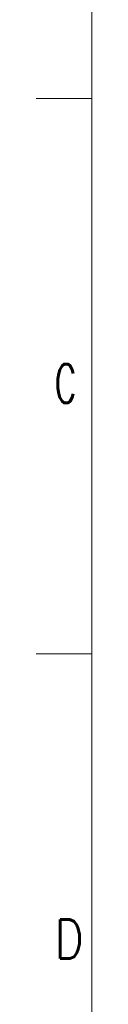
# Model space of a CAD drawing. Header units: inches. Extents: x 0 to 23760, y -13 to 16800.
# Tile 63 of 209: x 0 to 200, y 9139 to 12684. Entities that reach past the tile are written whole.
import ezdxf

# ---------------------------------------------------------------- set-up
doc = ezdxf.new("R2010")
doc.units = ezdxf.units.IN
doc.layers.add('210', color=7, linetype='Continuous', true_color=0xffffff)
doc.styles.add('latin_extended', font='simplex.shx')

msp = doc.modelspace()

# ---------------------------------------------------------------- linework, layer by layer
at = {"layer": '210', "color": 7, "linetype": 'Continuous', "lineweight": 18}
for p, q in [((200, 200), (200, 16600)), ((200, 12400), (0, 12400)), ((200, 10400), (0, 10400))]:
    msp.add_line(p, q, dxfattribs=at)

# ---------------------------------------------------------------- texts
at = {"layer": '210', "color": 211, "linetype": 'Continuous', "lineweight": 18, "char_height": 140, "attachment_point": 7, "line_spacing_factor": 0.963855, "style": 'latin_extended'}
for s, insert in [('\\W0.6125;C', (67.11, 11303.644)), ('\\W0.8203;D', (67.11, 9303.644))]:
    msp.add_mtext(s, dxfattribs=dict(at, insert=insert))

doc.saveas('drawing.dxf')
